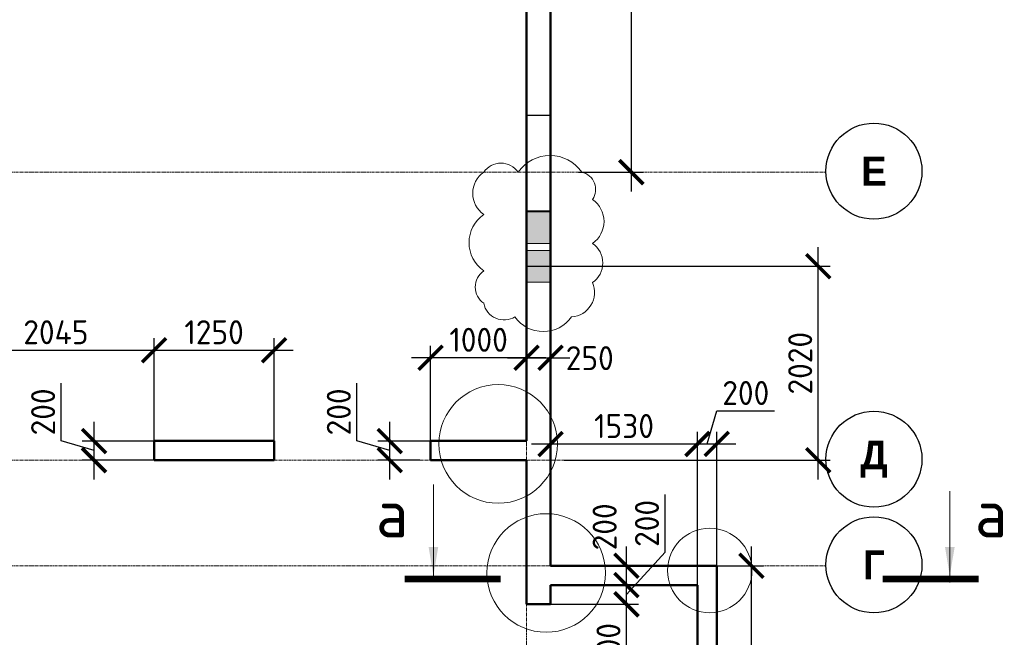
# Model space of a CAD drawing. Header units: millimetres. Extents: x 376598 to 1249954, y -318491 to -22134.
# Tile 56 of 256: x 492672 to 502928, y -128153 to -121721. Entities that reach past the tile are written whole.
import ezdxf

# ---------------------------------------------------------------- set-up
doc = ezdxf.new("R2010")
doc.units = ezdxf.units.MM
doc.linetypes.add('______5', pattern=[1100, 800, -100, 100, -100])
doc.linetypes.add('осевая', pattern=[50.8, 31.75, -6.35, 6.35, -6.35])
for name, color, linetype, lineweight in [('Конструкции 0.5', 5, 'Continuous', 50), ('Надписи', 200, 'Continuous', 18), ('Оси', 40, '______5', 18), ('РАЗМЕРЫ', 1, 'Continuous', 9), ('Узлы', 7, 'Continuous', 0)]:
    doc.layers.add(name, color=color, linetype=linetype, lineweight=lineweight)
doc.styles.add('Century Gothic', font='GOTHIC.TTF')
doc.styles.add('GOST-2.304_Type-B', font='GOST_Common.ttf')
doc.dimstyles.new('СПДС', dxfattribs={"dimscale": 100, "dimtxt": 2.5, "dimasz": 2.5, "dimexe": 1.25, "dimexo": 0, "dimtad": 1, "dimdec": 0, "dimtxsty": 'GOST-2.304_Type-B', "dimblk": 'ARCHTICK', "dimcen": 2.5, "dimdle": 2, "dimadec": 0, "dimazin": 2, "dimtfac": 0.75, "dimtdec": 0, "dimtmove": 1, "dimatfit": 3, "dimfxl": 1, "dimtolj": 1, "dimarcsym": 1})

# ---------------------------------------------------------------- blocks, each defined once
blk = doc.blocks.new('NSY101')
at = {"color": 0, "linetype": 'ByBlock', "lineweight": -2}
blk.add_circle((0, 0), 50, dxfattribs=at)
blk = doc.blocks.new('оси 2.2-2.3')
at = {"layer": 'Оси', "color": 16, "linetype": 'осевая', "lineweight": 0, "transparency": 33554687}
for p, q in [((521254.5, -104267.9), (521254.9, -134893.5)), ((468076.3, -113595.4), (524372.9, -113595.4)), ((468076.3, -116595.4), (524372.9, -116595.4)), ((468076.3, -117695.4), (524372.9, -117695.4))]:
    blk.add_line(p, q, dxfattribs=at)
at = {"layer": 'Оси', "color": 16, "linetype": 'Continuous', "lineweight": 25, "transparency": 33554687, "xscale": 9.999999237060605, "yscale": 9.999999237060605, "zscale": 9.999999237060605}
for p in [(524872.8, -113585.2), (524872.8, -116585.2), (524872.8, -117685.2)]:
    blk.add_blockref('NSY101', p, dxfattribs=at)
at = {"layer": 'Оси', "color": 16, "linetype": 'Continuous', "lineweight": 25, "transparency": 33554687, "char_height": 300, "attachment_point": 5, "style": 'Century Gothic'}
for s, insert, width in [('\\A1;{\\fCentury Gothic|i0|b1;\\H300.000000;\\W1.000000;\\C16;Е}\\P', (524872.8, -113585.2), 365), ('\\A1;{\\fCentury Gothic|i0|b1;\\H300.000000;\\W1.000000;\\C16;Д}\\P', (524872.8, -116585.2), 470), ('\\A1;{\\fCentury Gothic|i0|b1;\\H300.000000;\\W1.000000;\\C16;Г}\\P', (524872.8, -117685.2), 345)]:
    blk.add_mtext(s, dxfattribs=dict(at, insert=insert, width=width))
blk = doc.blocks.new('_ArchTick')
at = {"color": 0, "linetype": 'ByBlock', "const_width": 0.15}
blk.add_lwpolyline([(-0.5, -0.5), (0.5, 0.5)], dxfattribs=at)
blk = doc.blocks.new('*D244')
at = {"layer": 'DEFPOINTS', "color": 0, "lineweight": 0, "transparency": 16777216}
for p in [(493447, -126109), (494072, -126109), (494072, -126309)]:
    blk.add_point(p, dxfattribs=at)
at = {"layer": 'РАЗМЕРЫ', "color": 0, "lineweight": -2, "transparency": 16777216}
for p, q in [((493103, -126106), (493103, -125506)), ((493447, -126509), (493447, -125909)), ((493447, -126209), (493103, -126106)), ((494072, -126109), (493322, -126109)), ((494072, -126309), (493322, -126309))]:
    blk.add_line(p, q, dxfattribs=at)
at = {"layer": 'РАЗМЕРЫ', "color": 0, "lineweight": -2, "transparency": 16777216, "xscale": 250, "yscale": 250, "zscale": 250}
for p, rotation in [((493447, -126109), 90), ((493447, -126309), 270)]:
    blk.add_blockref('_ArchTick', p, dxfattribs=dict(at, rotation=rotation))
at = {"layer": 'РАЗМЕРЫ', "color": 0, "lineweight": 0, "transparency": 16777216, "insert": (492916, -125806), "char_height": 250, "attachment_point": 5, "rotation": 90, "style": 'GOST-2.304_Type-B'}
blk.add_mtext('\\A1;200', dxfattribs=at)
blk = doc.blocks.new('*D245')
at = {"layer": 'DEFPOINTS', "color": 0, "lineweight": 0, "transparency": 16777216}
for p in [(494072, -125164), (492027, -125403), (494072, -126109)]:
    blk.add_point(p, dxfattribs=at)
at = {"layer": 'РАЗМЕРЫ', "color": 0, "lineweight": -2, "transparency": 16777216}
for p, q in [((492027, -125403), (492027, -125039)), ((494072, -126109), (494072, -125039)), ((491827, -125164), (494272, -125164))]:
    blk.add_line(p, q, dxfattribs=at)
at = {"layer": 'РАЗМЕРЫ', "color": 0, "lineweight": -2, "transparency": 16777216, "xscale": 250, "yscale": 250, "zscale": 250, "rotation": 180}
blk.add_blockref('_ArchTick', (492027, -125164), dxfattribs=at)
at = {"layer": 'РАЗМЕРЫ', "color": 0, "lineweight": -2, "transparency": 16777216, "xscale": 250, "yscale": 250, "zscale": 250}
blk.add_blockref('_ArchTick', (494072, -125164), dxfattribs=at)
at = {"layer": 'РАЗМЕРЫ', "color": 0, "lineweight": 0, "transparency": 16777216, "insert": (493049, -124976), "char_height": 250, "attachment_point": 5, "style": 'GOST-2.304_Type-B'}
blk.add_mtext('\\A1;2045', dxfattribs=at)
blk = doc.blocks.new('*D246')
at = {"layer": 'DEFPOINTS', "color": 0, "lineweight": 0, "transparency": 16777216}
for p in [(495322, -125164), (494072, -125723), (495322, -126169)]:
    blk.add_point(p, dxfattribs=at)
at = {"layer": 'РАЗМЕРЫ', "color": 0, "lineweight": -2, "transparency": 16777216}
for p, q in [((494072, -125723), (494072, -125039)), ((495322, -126169), (495322, -125039)), ((493872, -125164), (495522, -125164))]:
    blk.add_line(p, q, dxfattribs=at)
at = {"layer": 'РАЗМЕРЫ', "color": 0, "lineweight": -2, "transparency": 16777216, "xscale": 250, "yscale": 250, "zscale": 250, "rotation": 180}
blk.add_blockref('_ArchTick', (494072, -125164), dxfattribs=at)
at = {"layer": 'РАЗМЕРЫ', "color": 0, "lineweight": -2, "transparency": 16777216, "xscale": 250, "yscale": 250, "zscale": 250}
blk.add_blockref('_ArchTick', (495322, -125164), dxfattribs=at)
at = {"layer": 'РАЗМЕРЫ', "color": 0, "lineweight": 0, "transparency": 16777216, "insert": (494697, -124976), "char_height": 250, "attachment_point": 5, "style": 'GOST-2.304_Type-B'}
blk.add_mtext('\\A1;1250', dxfattribs=at)
blk = doc.blocks.new('*D350')
at = {"layer": 'DEFPOINTS', "color": 0, "lineweight": 0, "transparency": 16777216}
for p in [(499932, -127409), (500294, -127409), (498571, -135909)]:
    blk.add_point(p, dxfattribs=at)
at = {"layer": 'РАЗМЕРЫ', "color": 0, "lineweight": -2, "transparency": 16777216}
for p, q in [((500294, -136109), (500294, -127209)), ((499932, -127409), (500419, -127409)), ((498571, -135909), (500419, -135909))]:
    blk.add_line(p, q, dxfattribs=at)
at = {"layer": 'РАЗМЕРЫ', "color": 0, "lineweight": -2, "transparency": 16777216, "xscale": 250, "yscale": 250, "zscale": 250}
for p, rotation in [((500294, -127409), 90), ((500294, -135909), 270)]:
    blk.add_blockref('_ArchTick', p, dxfattribs=dict(at, rotation=rotation))
at = {"layer": 'РАЗМЕРЫ', "color": 0, "lineweight": 0, "transparency": 16777216, "insert": (500107, -131659), "char_height": 250, "attachment_point": 5, "rotation": 90, "style": 'GOST-2.304_Type-B'}
blk.add_mtext('\\A1;8500', dxfattribs=at)
blk = doc.blocks.new('*D355')
at = {"layer": 'DEFPOINTS', "color": 0, "lineweight": 0, "transparency": 16777216}
for p in [(498202, -127809), (498992, -127809), (498409, -128809)]:
    blk.add_point(p, dxfattribs=at)
at = {"layer": 'РАЗМЕРЫ', "color": 0, "lineweight": -2, "transparency": 16777216}
for p, q in [((498992, -129009), (498992, -127609)), ((498202, -127809), (499117, -127809)), ((498409, -128809), (499117, -128809))]:
    blk.add_line(p, q, dxfattribs=at)
at = {"layer": 'РАЗМЕРЫ', "color": 0, "lineweight": -2, "transparency": 16777216, "xscale": 250, "yscale": 250, "zscale": 250}
for p, rotation in [((498992, -127809), 90), ((498992, -128809), 270)]:
    blk.add_blockref('_ArchTick', p, dxfattribs=dict(at, rotation=rotation))
at = {"layer": 'РАЗМЕРЫ', "color": 0, "lineweight": 0, "transparency": 16777216, "insert": (498805, -128309), "char_height": 250, "attachment_point": 5, "rotation": 90, "style": 'GOST-2.304_Type-B'}
blk.add_mtext('\\A1;1000', dxfattribs=at)
blk = doc.blocks.new('*D356')
at = {"layer": 'DEFPOINTS', "color": 0, "lineweight": 0, "transparency": 16777216}
for p in [(498312, -127609), (498992, -127609), (498312, -127809)]:
    blk.add_point(p, dxfattribs=at)
at = {"layer": 'РАЗМЕРЫ', "color": 0, "lineweight": -2, "transparency": 16777216}
for p, q in [((499394, -127267), (499394, -126667)), ((498992, -127709), (499394, -127267)), ((498992, -128009), (498992, -127409)), ((498312, -127609), (499117, -127609)), ((498312, -127809), (499117, -127809))]:
    blk.add_line(p, q, dxfattribs=at)
at = {"layer": 'РАЗМЕРЫ', "color": 0, "lineweight": -2, "transparency": 16777216, "xscale": 250, "yscale": 250, "zscale": 250}
for p, rotation in [((498992, -127609), 90), ((498992, -127809), 270)]:
    blk.add_blockref('_ArchTick', p, dxfattribs=dict(at, rotation=rotation))
at = {"layer": 'РАЗМЕРЫ', "color": 0, "lineweight": 0, "transparency": 16777216, "insert": (499206, -126967), "char_height": 250, "attachment_point": 5, "rotation": 90, "style": 'GOST-2.304_Type-B'}
blk.add_mtext('\\A1;200', dxfattribs=at)
blk = doc.blocks.new('*D358')
at = {"layer": 'DEFPOINTS', "color": 0, "lineweight": 0, "transparency": 16777216}
for p in [(498778, -127409), (498992, -127409), (498312, -127609)]:
    blk.add_point(p, dxfattribs=at)
at = {"layer": 'РАЗМЕРЫ', "color": 0, "lineweight": -2, "transparency": 16777216}
for p, q in [((498992, -127809), (498992, -127209)), ((498778, -127409), (499117, -127409)), ((498312, -127609), (499117, -127609))]:
    blk.add_line(p, q, dxfattribs=at)
at = {"layer": 'РАЗМЕРЫ', "color": 0, "lineweight": -2, "transparency": 16777216, "xscale": 250, "yscale": 250, "zscale": 250}
for p, rotation in [((498992, -127409), 90), ((498992, -127609), 270)]:
    blk.add_blockref('_ArchTick', p, dxfattribs=dict(at, rotation=rotation))
at = {"layer": 'РАЗМЕРЫ', "color": 0, "lineweight": 0, "transparency": 16777216, "insert": (498765, -127003), "char_height": 250, "attachment_point": 5, "rotation": 90, "style": 'GOST-2.304_Type-B'}
blk.add_mtext('\\A1;200', dxfattribs=at)
blk = doc.blocks.new('*D359')
at = {"layer": 'DEFPOINTS', "color": 0, "lineweight": 0, "transparency": 16777216}
for p in [(499732, -126140), (498202, -127122), (499732, -127904)]:
    blk.add_point(p, dxfattribs=at)
at = {"layer": 'РАЗМЕРЫ', "color": 0, "lineweight": -2, "transparency": 16777216}
for p, q in [((498202, -127122), (498202, -126015)), ((499732, -127904), (499732, -126015)), ((498002, -126140), (499932, -126140))]:
    blk.add_line(p, q, dxfattribs=at)
at = {"layer": 'РАЗМЕРЫ', "color": 0, "lineweight": -2, "transparency": 16777216, "xscale": 250, "yscale": 250, "zscale": 250, "rotation": 180}
blk.add_blockref('_ArchTick', (498202, -126140), dxfattribs=at)
at = {"layer": 'РАЗМЕРЫ', "color": 0, "lineweight": -2, "transparency": 16777216, "xscale": 250, "yscale": 250, "zscale": 250}
blk.add_blockref('_ArchTick', (499732, -126140), dxfattribs=at)
at = {"layer": 'РАЗМЕРЫ', "color": 0, "lineweight": 0, "transparency": 16777216, "insert": (498967, -125953), "char_height": 250, "attachment_point": 5, "style": 'GOST-2.304_Type-B'}
blk.add_mtext('\\A1;1530', dxfattribs=at)
blk = doc.blocks.new('*D360')
at = {"layer": 'DEFPOINTS', "color": 0, "lineweight": 0, "transparency": 16777216}
for p in [(499932, -126140), (499732, -126580), (499932, -127844)]:
    blk.add_point(p, dxfattribs=at)
at = {"layer": 'РАЗМЕРЫ', "color": 0, "lineweight": -2, "transparency": 16777216}
for p, q in [((499832, -126140), (499935, -125796)), ((499935, -125796), (500535, -125796)), ((499732, -126580), (499732, -126015)), ((499932, -127844), (499932, -126015)), ((499532, -126140), (500132, -126140))]:
    blk.add_line(p, q, dxfattribs=at)
at = {"layer": 'РАЗМЕРЫ', "color": 0, "lineweight": -2, "transparency": 16777216, "xscale": 250, "yscale": 250, "zscale": 250, "rotation": 180}
blk.add_blockref('_ArchTick', (499732, -126140), dxfattribs=at)
at = {"layer": 'РАЗМЕРЫ', "color": 0, "lineweight": -2, "transparency": 16777216, "xscale": 250, "yscale": 250, "zscale": 250}
blk.add_blockref('_ArchTick', (499932, -126140), dxfattribs=at)
at = {"layer": 'РАЗМЕРЫ', "color": 0, "lineweight": 0, "transparency": 16777216, "insert": (500235, -125609), "char_height": 250, "attachment_point": 5, "style": 'GOST-2.304_Type-B'}
blk.add_mtext('\\A1;200', dxfattribs=at)
blk = doc.blocks.new('*D361')
at = {"layer": 'DEFPOINTS', "color": 0, "lineweight": 0, "transparency": 16777216}
for p in [(496527, -126109), (496952, -126109), (496839, -126309)]:
    blk.add_point(p, dxfattribs=at)
at = {"layer": 'РАЗМЕРЫ', "color": 0, "lineweight": -2, "transparency": 16777216}
for p, q in [((496183, -126106), (496183, -125506)), ((496527, -126509), (496527, -125909)), ((496527, -126209), (496183, -126106)), ((496952, -126109), (496402, -126109)), ((496839, -126309), (496402, -126309))]:
    blk.add_line(p, q, dxfattribs=at)
at = {"layer": 'РАЗМЕРЫ', "color": 0, "lineweight": -2, "transparency": 16777216, "xscale": 250, "yscale": 250, "zscale": 250}
for p, rotation in [((496527, -126109), 90), ((496527, -126309), 270)]:
    blk.add_blockref('_ArchTick', p, dxfattribs=dict(at, rotation=rotation))
at = {"layer": 'РАЗМЕРЫ', "color": 0, "lineweight": 0, "transparency": 16777216, "insert": (495996, -125806), "char_height": 250, "attachment_point": 5, "rotation": 90, "style": 'GOST-2.304_Type-B'}
blk.add_mtext('\\A1;200', dxfattribs=at)
blk = doc.blocks.new('*D362')
at = {"layer": 'DEFPOINTS', "color": 0, "lineweight": 0, "transparency": 16777216}
for p in [(496952, -125242), (497952, -125997), (496952, -126109)]:
    blk.add_point(p, dxfattribs=at)
at = {"layer": 'РАЗМЕРЫ', "color": 0, "lineweight": -2, "transparency": 16777216}
for p, q in [((496952, -126109), (496952, -125117)), ((497952, -125997), (497952, -125117)), ((498152, -125242), (496752, -125242))]:
    blk.add_line(p, q, dxfattribs=at)
at = {"layer": 'РАЗМЕРЫ', "color": 0, "lineweight": -2, "transparency": 16777216, "xscale": 250, "yscale": 250, "zscale": 250, "rotation": 180}
blk.add_blockref('_ArchTick', (496952, -125242), dxfattribs=at)
at = {"layer": 'РАЗМЕРЫ', "color": 0, "lineweight": -2, "transparency": 16777216, "xscale": 250, "yscale": 250, "zscale": 250}
blk.add_blockref('_ArchTick', (497952, -125242), dxfattribs=at)
at = {"layer": 'РАЗМЕРЫ', "color": 0, "lineweight": 0, "transparency": 16777216, "insert": (497452, -125055), "char_height": 250, "attachment_point": 5, "style": 'GOST-2.304_Type-B'}
blk.add_mtext('\\A1;1000', dxfattribs=at)
blk = doc.blocks.new('*D363')
at = {"layer": 'DEFPOINTS', "color": 0, "lineweight": 0, "transparency": 16777216}
for p in [(498202, -125242), (497952, -125726), (498202, -125726)]:
    blk.add_point(p, dxfattribs=at)
at = {"layer": 'РАЗМЕРЫ', "color": 0, "lineweight": -2, "transparency": 16777216}
for p, q in [((497952, -125726), (497952, -125117)), ((498202, -125726), (498202, -125117)), ((497752, -125242), (498402, -125242))]:
    blk.add_line(p, q, dxfattribs=at)
at = {"layer": 'РАЗМЕРЫ', "color": 0, "lineweight": -2, "transparency": 16777216, "xscale": 250, "yscale": 250, "zscale": 250, "rotation": 180}
blk.add_blockref('_ArchTick', (497952, -125242), dxfattribs=at)
at = {"layer": 'РАЗМЕРЫ', "color": 0, "lineweight": -2, "transparency": 16777216, "xscale": 250, "yscale": 250, "zscale": 250}
blk.add_blockref('_ArchTick', (498202, -125242), dxfattribs=at)
at = {"layer": 'РАЗМЕРЫ', "color": 0, "lineweight": 0, "transparency": 16777216, "insert": (498610, -125246), "char_height": 250, "attachment_point": 5, "style": 'GOST-2.304_Type-B'}
blk.add_mtext('\\A1;250', dxfattribs=at)
blk = doc.blocks.new('*D365')
at = {"layer": 'DEFPOINTS', "color": 0, "lineweight": 0, "transparency": 16777216}
for p in [(498399, -116209), (498493, -123309), (499043, -123309)]:
    blk.add_point(p, dxfattribs=at)
at = {"layer": 'РАЗМЕРЫ', "color": 0, "lineweight": -2, "transparency": 16777216}
for p, q in [((499043, -116009), (499043, -123509)), ((498399, -116209), (499168, -116209)), ((498493, -123309), (499168, -123309))]:
    blk.add_line(p, q, dxfattribs=at)
at = {"layer": 'РАЗМЕРЫ', "color": 0, "lineweight": -2, "transparency": 16777216, "xscale": 250, "yscale": 250, "zscale": 250}
for p, rotation in [((499043, -116209), 90), ((499043, -123309), 270)]:
    blk.add_blockref('_ArchTick', p, dxfattribs=dict(at, rotation=rotation))
at = {"layer": 'РАЗМЕРЫ', "color": 0, "lineweight": 0, "transparency": 16777216, "insert": (498855, -119759), "char_height": 250, "attachment_point": 5, "rotation": 90, "style": 'GOST-2.304_Type-B'}
blk.add_mtext('\\A1;7100', dxfattribs=at)

msp = doc.modelspace()

# ---------------------------------------------------------------- hatches: boundary and pattern name
at = {"layer": 'РАЗМЕРЫ', "lineweight": 0, "transparency": 33554648}
h = msp.add_hatch(dxfattribs=at)
h.set_pattern_fill('ANGLE', color=1)
h.set_pattern_definition([(0, (-1e-10, -168.6496), (0, 6.985), [5.08, -1.905]), (90, (-1e-10, -168.6496), (-6.985, 4e-16), [5.08, -1.905])])
h.paths.add_polyline_path([(498202, -124123.7), (497952, -124123.7), (497952, -124453.7), (498202, -124453.7)])
h.paths.add_polyline_path([(498202, -123883), (497952, -123883), (497952, -124053.7), (498202, -124053.7)])
h.paths.add_polyline_path([(498202, -123723.7), (497952, -123723.7), (497952, -123883), (498202, -123883)])

# ---------------------------------------------------------------- linework, layer by layer
at = {"layer": 'DEFPOINTS', "color": 240, "lineweight": 30, "true_color": 0xed1f24, "elevation": 3100}
msp.add_lwpolyline([(497952, -122714.3), (498202, -122714.3), (498202, -123714.3), (497952, -123714.3)], close=True, dxfattribs=at)
at = {"layer": 'Конструкции 0.5', "color": 3}
for p, q in [((498202, -127408.7, 3100), (498202, -115958.7, 3100)), ((497952, -116208.7, 3100), (497952, -126108.7, 3100)), ((497952, -126108.7, 3100), (496951.8, -126108.7, 3100)), ((496951.8, -126108.7, 3100), (496951.8, -126228.7, 3100)), ((496951.8, -126228.7, 3100), (496951.8, -126308.7, 3100)), ((496951.8, -126308.7, 3100), (497952, -126308.7, 3100)), ((497952, -126308.7, 3100), (497952, -127808.7, 3100)), ((499932, -127408.7, 3100), (498202, -127408.7, 3100)), ((499932, -127608.7, 3100), (499932, -127408.7, 3100)), ((498202, -127608.7, 3100), (499732, -127608.7, 3100)), ((498202, -127808.7, 3100), (498202, -127608.7, 3100)), ((499732, -127608.7, 3100), (499732, -135708.7, 3100)), ((499932, -135908.7, 3100), (499932, -127608.7, 3100)), ((498202, -127808.7, 3100), (497952, -127808.7, 3100))]:
    msp.add_line(p, q, dxfattribs=at)
at = {"layer": 'Конструкции 0.5'}
for p, q in [((495321.8, -126108.7, 3100), (494072, -126108.7, 3100)), ((494072, -126108.7, 3100), (494072, -126228.7, 3100)), ((495321.8, -126228.7, 3100), (495321.8, -126108.7, 3100)), ((494072, -126228.7, 3100), (494072, -126308.7, 3100)), ((495321.8, -126308.7, 3100), (495321.8, -126228.7, 3100)), ((494072, -126308.7, 3100), (495321.8, -126308.7, 3100))]:
    msp.add_line(p, q, dxfattribs=at)
at = {"layer": 'Надписи', "color": 0}
for centre, radius in [((497656.2, -126139.4, 3820), 617.6), ((498156.3, -127483.4, 3820), 617.6), ((499859.7, -127457.6, 3820), 439.5)]:
    msp.add_circle(centre, radius, dxfattribs=at)
at = {"layer": 'РАЗМЕРЫ', "color": 240, "lineweight": 0, "true_color": 0xed1f24, "elevation": 3100}
msp.add_lwpolyline([(497505.5, -123308.7, 0.5205671), (497505.5, -123749.6, 0.5205671), (497505.5, -124336.8, 0.5205671), (497505.5, -124674.7, 0.5205671), (497830.9, -124815.9, 0.5205671), (498420.1, -124815.9, 0.5205671), (498639.7, -124459.4, 0.5205671), (498639.7, -124050.4, 0.5205671), (498639.7, -123594.1, 0.5205671), (498528.2, -123308.7, 0.5205671), (497864, -123308.7, 0.5205671)], format="xyb", close=True, dxfattribs=at)
at = {"layer": 'РАЗМЕРЫ', "color": 240, "lineweight": 0, "true_color": 0xed1f24}
for points, elevation in [([(497952, -123723.7), (498202, -123723.7), (498202, -124053.7), (497952, -124053.7)], 6200), ([(497952, -124123.7), (498202, -124123.7), (498202, -124453.7), (497952, -124453.7)], 3100)]:
    msp.add_lwpolyline(points, close=True, dxfattribs=dict(at, elevation=elevation))
at = {"layer": 'Узлы', "color": 1, "linetype": 'Continuous', "lineweight": 0}
for p, q in [((496981.6, -127512.5, 3100), (496981.6, -126562.5, 3100)), ((502360.5, -127582.5, 3100), (502360.5, -126632.5, 3100))]:
    msp.add_line(p, q, dxfattribs=at)
at = {"layer": 'Узлы', "color": 1, "linetype": 'Continuous', "lineweight": 0, "const_width": 70, "elevation": 3100}
for points in [[(496681.6, -127547.5), (497681.6, -127547.5)], [(502660.5, -127547.5), (501660.5, -127547.5)]]:
    msp.add_lwpolyline(points, dxfattribs=at)
at = {"layer": 'Узлы', "color": 1, "linetype": 'Continuous', "lineweight": 0}
for points in [[(496981.6, -127512.5, 3100), (496931.3, -127212.1, 3100), (497031.9, -127212.1, 3100)], [(502360.5, -127512.5, 3100), (502310.2, -127212.1, 3100), (502410.8, -127212.1, 3100)]]:
    msp.add_solid(points, dxfattribs=at)

# ---------------------------------------------------------------- block references
at = {"layer": 'РАЗМЕРЫ', "color": 1}
msp.add_blockref('оси 2.2-2.3', (-23302.9, -9713.4, 3100), dxfattribs=at)

# ---------------------------------------------------------------- texts
at = {"layer": 'Узлы', "color": 1, "linetype": 'Continuous', "lineweight": 0, "char_height": 500, "attachment_point": 5, "style": 'GOST-2.304_Type-B'}
for insert in [(496551.6, -126862.5, 3100), (502790.5, -126862.5, 3100)]:
    msp.add_mtext_dynamic_manual_height_columns('а', width=723.88, gutter_width=25, heights=[0], dxfattribs=dict(at, insert=insert))

# ---------------------------------------------------------------- dimensions: what is measured, and where the dimension line sits
at = {"layer": 'РАЗМЕРЫ', "color": 1, "lineweight": 0}
for base, p1, p2, picture, middle in [((499042.5, -123308.7, 3100), (498399.2, -116208.7, 3100), (498493.1, -123308.7, 3100), '*D365', (498855, -119758.7, 3100)), ((493447.2, -126108.7, 3100), (494072, -126308.7, 3100), (494072, -126108.7, 3100), '*D244', (492915.9, -126043.1, 3100)), ((496526.8, -126108.7, 3100), (496838.6, -126308.7, 3100), (496951.8, -126108.7, 3100), '*D361', (495995.5, -126043.1, 3100)), ((500294.3, -127408.7, 3100), (498570.8, -135908.7, 3100), (499932, -127408.7, 3100), '*D350', (500106.8, -131658.7, 3100)), ((498992, -127808.7, 3100), (498408.9, -128808.7, 3100), (498202, -127808.7, 3100), '*D355', (498804.5, -128308.7, 3100))]:
    dim = msp.add_linear_dim(base=base, p1=p1, p2=p2, angle=90, dimstyle='СПДС', dxfattribs=at)
    dim.commit()
    dim.dimension.update_dxf_attribs({"geometry": picture, "text_midpoint": middle})
msp.add_linear_dim(base=(500989.4, -124288.7, 3100), p1=(498344.2, -126308.7, 6200), p2=(497952, -124288.7, 6200), angle=90, dimstyle='СПДС', dxfattribs=at).render()
for base, p1, p2, picture, middle in [((494072, -125164, 3100), (492026.6, -125403.4, 3100), (494072, -126108.7, 3100), '*D245', (493049.3, -124976.5, 3100)), ((495321.8, -125164, 3100), (494072, -125723.2, 3100), (495321.8, -126168.7, 3100), '*D246', (494696.9, -124976.5, 3100)), ((496951.8, -125242.3, 3100), (497952, -125996.9, 3100), (496951.8, -126108.7, 3100), '*D362', (497451.9, -125054.8, 3100)), ((499932, -126140.1, 3100), (499732, -126579.5, 3100), (499932, -127843.7, 3100), '*D360', (499997.6, -125608.8, 3100)), ((499732, -126140.1, 3100), (498202, -127122.2, 3100), (499732, -127904.5, 3100), '*D359', (498967, -125952.6, 3100))]:
    dim = msp.add_linear_dim(base=base, p1=p1, p2=p2, dimstyle='СПДС', dxfattribs=at)
    dim.commit()
    dim.dimension.update_dxf_attribs({"geometry": picture, "text_midpoint": middle})
dim = msp.add_linear_dim(base=(498202, -125242.3, 3100), p1=(497952, -125726.2, 3100), p2=(498202, -125726.2, 3100), dimstyle='СПДС', dxfattribs=at)
dim.commit()
dim.dimension.update_dxf_attribs({"geometry": '*D363', "text_midpoint": (498610.2, -125433.7, 3100), "dimtype": 160})
for base, p1, p2, picture, middle in [((498992, -127608.7, 3100), (498311.5, -127808.7, 3100), (498311.5, -127608.7, 3100), '*D356', (499393.9, -127204.5, 3100)), ((498992, -127408.7, 3100), (498311.5, -127608.7, 3100), (498777.7, -127408.7, 3100), '*D358', (498952.7, -127003.5, 3100))]:
    dim = msp.add_linear_dim(base=base, p1=p1, p2=p2, angle=90, dimstyle='СПДС', dxfattribs=at)
    dim.commit()
    dim.dimension.update_dxf_attribs({"geometry": picture, "text_midpoint": middle, "dimtype": 160})

doc.saveas('drawing.dxf')
